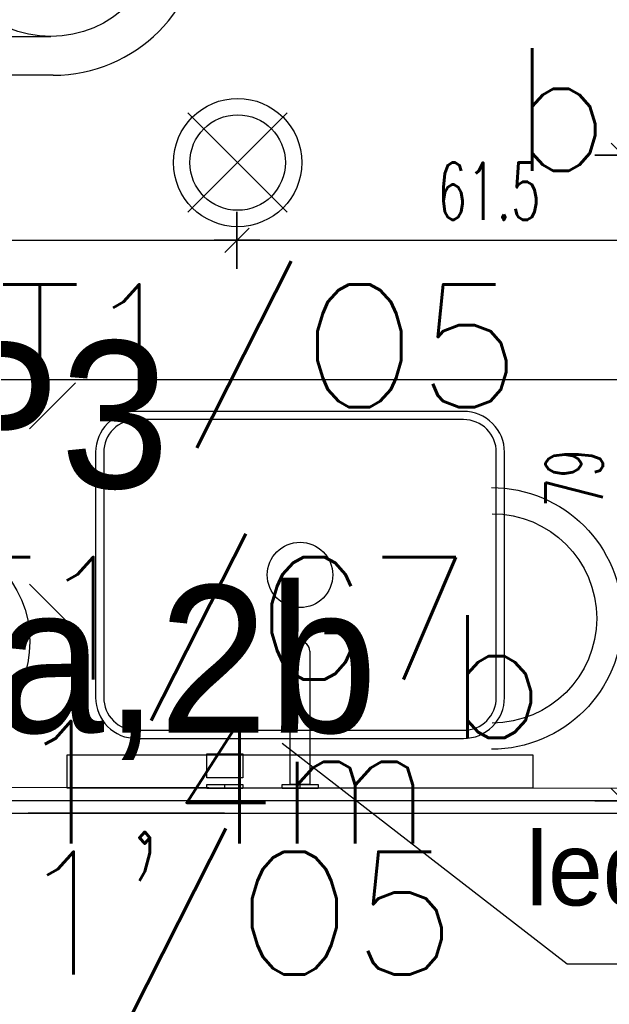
# Model space of a CAD drawing. Header units: centimetres. Extents: x -15121 to 30567, y -60641 to 0.
# Tile 88 of 256: x 4164 to 4236, y -25716 to -25596. Entities that reach past the tile are written whole.
import ezdxf
from ezdxf.enums import TextEntityAlignment as Align

# ---------------------------------------------------------------- set-up
doc = ezdxf.new("R2010")
doc.units = ezdxf.units.CM
doc.header["$LTSCALE"] = 60
for name, color, linetype in [('A-----SZ', 8, 'Continuous'), ('AIKA gniazdka łazienka', 7, 'Continuous'), ('AIKA lampy i wyłaczniki2', 150, 'Continuous'), ('AIKA lampy sanitariaty', 3, 'Continuous'), ('AIKA sanitariaty', 7, 'Continuous'), ('AIKA TYNK', 5, 'Continuous'), ('AIKA widoki wymiarowanie', 7, 'Continuous'), ('AIKA widokowe', 7, 'Continuous'), ('E_Gniazda wtyczkowe - Moc', 6, 'Continuous'), ('E_Gniazda wtyczkowe - Numer obwodu', 1, 'Continuous'), ('E_Gniazda wtyczkowe - Opis', 3, 'Continuous'), ('E_Gniazda wtyczkowe - Symbol', 3, 'Continuous'), ('E_Oświetlenie - Numer obwodu', 1, 'Continuous'), ('E_Oświetlenie - Opis', 4, 'Continuous'), ('widokowe', 7, 'Continuous')]:
    doc.layers.add(name, color=color, linetype=linetype)
doc.styles.add('SIMPLEX', font='simplex', dxfattribs={"width": 0.85})
doc.styles.add('TableTextStyle', font='txt')
doc.styles.add('wymiar', font='txt.shx', dxfattribs={"width": 0.6})
doc.dimstyles.new('Dwudziestka', dxfattribs={"dimtxt": 7, "dimasz": 0.7, "dimexe": 5, "dimexo": 0, "dimgap": 2.5, "dimtad": 1, "dimtoh": 1, "dimdec": 3, "dimrnd": 0.5, "dimdsep": 46, "dimtxsty": 'wymiar', "dimblk": 'znacznik', "dimcen": 0, "dimdle": 5, "dimse1": 1, "dimse2": 1, "dimclrd": 256, "dimclre": 256, "dimclrt": 256, "dimadec": 0, "dimazin": 0, "dimtfac": 0.4, "dimtdec": 3, "dimtix": 1, "dimtofl": 0, "dimtmove": 2, "dimatfit": 3, "dimldrblk": 'znacznik', "dimfxl": 1, "dimtolj": 1, "dimarcsym": 0})

# ---------------------------------------------------------------- blocks, each defined once
blk = doc.blocks.new('toaleta top')
at = {"layer": 'AIKA sanitariaty'}
for p, q in [((-18.25, 39.75), (-18.25, 3)), ((18.25, 39.75), (18.25, 3)), ((-13.5, 31.08), (-13.5, 39.45)), ((13.5, 31.08), (13.5, 39.45)), ((-2.22, 34.39), (2.22, 34.39)), ((-3.85, 26.52), (-3.22, 33.48)), ((3.85, 26.52), (3.22, 33.48)), ((-8, 15.44), (-8, 13.44)), ((8, 15.44), (8, 13.44)), ((-7, 14.44), (-9, 14.44)), ((7, 14.44), (9, 14.44)), ((-18.25, 3), (18.25, 3)), ((25, -0.5), (-25, -0.5)), ((-25, -0.5), (-25, -15.5)), ((25, -15.5), (25, -0.5)), ((-25, -15.5), (25, -15.5))]:
    blk.add_line(p, q, dxfattribs=at)
for centre, radius in [((0, 39.45), 13.5), ((-8, 14.44), 1), ((8, 14.44), 1)]:
    blk.add_circle(centre, radius, dxfattribs=at)
for centre, radius, start, end in [((0, 39.75), 18.25, 0, 180), ((-2.22, 33.39), 1, 90, 174.822), ((2.22, 33.39), 1, 5.178, 90), ((0, 31.08), 13.5, 180, 0)]:
    blk.add_arc(centre, radius, start, end, dxfattribs=at)
blk = doc.blocks.new('SL umywalka 50 top')
at = {"layer": 'AIKA widokowe'}
for points in [[(-20, -39), (20, -39, 0.414214), (25, -34), (25, -4, 0.414214), (20, 1), (-20, 1, 0.414214), (-25, -4), (-25, -34, 0.414214)], [(-20, -38), (20, -38, 0.414214), (24, -34), (24, -4, 0.414214), (20, 0), (-20, 0, 0.414214), (-24, -4), (-24, -34, 0.414214)]]:
    blk.add_lwpolyline(points, format="xyb", close=True, dxfattribs=at)
blk.add_circle((0, -19), 4, dxfattribs=at)
blk = doc.blocks.new('E_Gniazdo Pojedyńcze 1-faz IP 44')
at = {"layer": 'E_Gniazda wtyczkowe - Symbol'}
for p, q in [((-16, 15.96), (16, 15.96)), ((0, -0.04), (0, 15.96))]:
    blk.add_line(p, q, dxfattribs=at)
for centre, radius in [((0, 31.96), 16), ((0, 31.9), 12.8)]:
    blk.add_arc(centre, radius, 180, 0, dxfattribs=at)
at = {"layer": 'E_Gniazda wtyczkowe - Moc', "style": 'SIMPLEX'}
blk.add_attdef('moc', text='', height=15, dxfattribs=at).set_placement((46.25, 24.3), align=Align.CENTER)
at = {"layer": 'E_Gniazda wtyczkowe - Numer obwodu', "style": 'SIMPLEX'}
blk.add_attdef('obwód', text='', height=15, dxfattribs=at).set_placement((-0.01, 45.53), align=Align.CENTER)
at = {"layer": 'E_Gniazda wtyczkowe - Opis', "style": 'SIMPLEX'}
blk.add_attdef('ilość', text='', height=12, dxfattribs=at).set_placement((-0.07, 27.56), align=Align.CENTER)
blk.add_attdef('h. montażu', (4.31, 3.88), '', height=10, dxfattribs=at)
blk = doc.blocks.new('opis lamp')
at = {"layer": 'E_Oświetlenie - Numer obwodu', "style": 'SIMPLEX'}
blk.add_attdef('OBWÓD', text='', height=15, dxfattribs=at).set_placement((-9.46, -1.18), align=Align.CENTER)
at = {"layer": 'E_Oświetlenie - Opis', "style": 'SIMPLEX'}
blk.add_attdef('OPIS1', (55.72, 42.77), '', height=15, dxfattribs=at)
blk = doc.blocks.new('znacznik')
at = {"color": 0}
for points in [[(0, -5), (0, 5)], [(-4, 0), (4, 0)]]:
    blk.add_lwpolyline(points, dxfattribs=at)
at = {"color": 1}
blk.add_lwpolyline([(-2.12, -2.12), (2.12, 2.12)], dxfattribs=at)
blk = doc.blocks.new('*D6789')
at = {"layer": 'AIKA widoki wymiarowanie', "lineweight": -2, "transparency": 16777216}
blk.add_line((4129.97, -25622.61), (4189.45, -25622.61), dxfattribs=at)
at = {"layer": 'Defpoints', "color": 0, "transparency": 16777216}
for p in [(4190.15, -25612.2), (4129.27, -25615.83), (4190.15, -25622.61)]:
    blk.add_point(p, dxfattribs=at)
at = {"layer": 'AIKA widoki wymiarowanie', "lineweight": -2, "transparency": 16777216, "xscale": 0.7, "yscale": 0.7, "zscale": 0.7, "rotation": 180}
blk.add_blockref('znacznik', (4129.27, -25622.61), dxfattribs=at)
at = {"layer": 'AIKA widoki wymiarowanie', "lineweight": -2, "transparency": 16777216, "xscale": 0.7, "yscale": 0.7, "zscale": 0.7}
blk.add_blockref('znacznik', (4190.15, -25622.61), dxfattribs=at)
at = {"layer": 'AIKA widoki wymiarowanie', "transparency": 16777216, "insert": (4159.71, -25616.61), "char_height": 7, "attachment_point": 5, "style": 'wymiar'}
blk.add_mtext('\\A1;61', dxfattribs=at)
blk = doc.blocks.new('*D6790')
at = {"layer": 'AIKA widoki wymiarowanie', "lineweight": -2, "transparency": 16777216}
blk.add_line((4190.85, -25622.61), (4251.08, -25622.61), dxfattribs=at)
at = {"layer": 'Defpoints', "color": 0, "transparency": 16777216}
for p in [(4190.15, -25612.2), (4251.78, -25622.61), (4251.78, -25632.16)]:
    blk.add_point(p, dxfattribs=at)
at = {"layer": 'AIKA widoki wymiarowanie', "lineweight": -2, "transparency": 16777216, "xscale": 0.7, "yscale": 0.7, "zscale": 0.7, "rotation": 180}
blk.add_blockref('znacznik', (4190.15, -25622.61), dxfattribs=at)
at = {"layer": 'AIKA widoki wymiarowanie', "lineweight": -2, "transparency": 16777216, "xscale": 0.7, "yscale": 0.7, "zscale": 0.7}
blk.add_blockref('znacznik', (4251.78, -25622.61), dxfattribs=at)
at = {"layer": 'AIKA widoki wymiarowanie', "transparency": 16777216, "insert": (4220.97, -25616.61), "char_height": 7, "attachment_point": 5, "style": 'wymiar'}
blk.add_mtext('\\A1;61.5', dxfattribs=at)
blk = doc.blocks.new('*D6791')
at = {"layer": 'AIKA widoki wymiarowanie', "lineweight": -2, "transparency": 16777216}
blk.add_line((4237.39, -25533.86), (4237.39, -25611.5), dxfattribs=at)
at = {"layer": 'Defpoints', "color": 0, "transparency": 16777216}
for p in [(4206.81, -25533.16), (4190.15, -25612.2), (4237.39, -25612.2)]:
    blk.add_point(p, dxfattribs=at)
at = {"layer": 'AIKA widoki wymiarowanie', "lineweight": -2, "transparency": 16777216, "xscale": 0.7, "yscale": 0.7, "zscale": 0.7}
for p, rotation in [((4237.39, -25533.16), 90), ((4237.39, -25612.2), 270)]:
    blk.add_blockref('znacznik', p, dxfattribs=dict(at, rotation=rotation))
at = {"layer": 'AIKA widoki wymiarowanie', "transparency": 16777216, "insert": (4231.39, -25572.68), "char_height": 7, "attachment_point": 5, "rotation": 90, "style": 'wymiar'}
blk.add_mtext('\\A1;79', dxfattribs=at)
blk = doc.blocks.new('*D6792')
at = {"layer": 'AIKA widoki wymiarowanie', "lineweight": -2, "transparency": 16777216}
blk.add_line((4237.39, -25612.9), (4237.39, -25690.46), dxfattribs=at)
at = {"layer": 'Defpoints', "color": 0, "transparency": 16777216}
for p in [(4190.15, -25612.2), (4237.39, -25691.16), (4237.39, -25691.16)]:
    blk.add_point(p, dxfattribs=at)
at = {"layer": 'AIKA widoki wymiarowanie', "lineweight": -2, "transparency": 16777216, "xscale": 0.7, "yscale": 0.7, "zscale": 0.7}
for p, rotation in [((4237.39, -25612.2), 90), ((4237.39, -25691.16), 270)]:
    blk.add_blockref('znacznik', p, dxfattribs=dict(at, rotation=rotation))
at = {"layer": 'AIKA widoki wymiarowanie', "transparency": 16777216, "insert": (4231.39, -25651.68), "char_height": 7, "attachment_point": 5, "rotation": 90, "style": 'wymiar'}
blk.add_mtext('\\A1;79', dxfattribs=at)

msp = doc.modelspace()

# ---------------------------------------------------------------- linework, layer by layer
at = {"layer": 'A-----SZ'}
for p, q in [((4126.7787, -25692.6989), (4289.2787, -25692.6649, 324.1381)), ((4188.6205, -25692.6649, 324.1381), (4164.6205, -25692.6649, 324.1381)), ((4167.346, -25692.6649), (4192.346, -25692.6649)), ((4167.346, -25692.6649), (4192.346, -25692.6649))]:
    msp.add_line(p, q, dxfattribs=at)
at = {"layer": 'AIKA lampy i wyłaczniki2'}
for p, q in [((4184.1596, -25607.0252), (4196.3066, -25619.1723)), ((4196.3066, -25607.0252), (4184.1596, -25619.1723))]:
    msp.add_line(p, q, dxfattribs=at)
for centre, radius in [((4190.2331, -25613.0987), 7.8449), ((4190.2331, -25613.0987), 5.8413), ((4151.731, -25671.6649), 13.0972)]:
    msp.add_circle(centre, radius, dxfattribs=at)
at = {"layer": 'AIKA lampy sanitariaty', "color": 4}
msp.add_lwpolyline([(4195.6627, -25684.0954), (4230.5273, -25711.0954), (4405.8909, -25711.0954)], dxfattribs=at)
at = {"layer": 'AIKA lampy sanitariaty'}
msp.add_lwpolyline([(4169.3667, -25689.5754), (4226.3667, -25689.5754), (4226.3667, -25685.5754), (4169.3667, -25685.5754)], close=True, dxfattribs=at)
at = {"layer": 'AIKA TYNK'}
msp.add_line((4251.7787, -25691.1649), (4129.2787, -25691.1649), dxfattribs=at)
at = {"layer": 'AIKA widokowe', "color": 8}
for p, q in [((4250.2787, -25639.6628), (4130.6387, -25639.6628)), ((4164.7788, -25645.6649), (4170.4155, -25640.0281)), ((4164.7788, -25664.6649), (4170.4155, -25670.3016))]:
    msp.add_line(p, q, dxfattribs=at)
at = {"layer": 'AIKA widokowe'}
msp.add_line((4250.2787, -25689.6649), (4130.5753, -25689.5128), dxfattribs=at)
at = {"layer": 'widokowe'}
for p, q in [((4196.6627, -25689.1549), (4196.6627, -25672.8649)), ((4199.0627, -25672.8649), (4199.0627, -25689.1549)), ((4186.4627, -25688.3716), (4186.4627, -25685.3984)), ((4186.4627, -25685.3984), (4190.8627, -25685.3984)), ((4190.8627, -25685.3984), (4190.8627, -25688.3716)), ((4190.8627, -25688.3716), (4186.4627, -25688.3716)), ((4186.4627, -25689.1549), (4190.8627, -25689.1549)), ((4186.4627, -25689.6649), (4186.4627, -25689.1549)), ((4190.8627, -25689.6649), (4186.4627, -25689.6649)), ((4188.6627, -25689.6649), (4188.6627, -25689.1549)), ((4190.8627, -25689.1549), (4190.8627, -25689.6649)), ((4195.6627, -25689.1549), (4200.0627, -25689.1549)), ((4195.6627, -25689.6649), (4195.6627, -25689.1549)), ((4200.0627, -25689.6649), (4195.6627, -25689.6649)), ((4199.0627, -25689.1549), (4196.6627, -25689.1549)), ((4197.8627, -25689.6649), (4197.8627, -25689.1549)), ((4200.0627, -25689.1549), (4200.0627, -25689.6649))]:
    msp.add_line(p, q, dxfattribs=at)
msp.add_arc((4197.8627, -25672.8649), 1.2, 0, 180, dxfattribs=at)

# ---------------------------------------------------------------- block references
at = {"layer": 'AIKA gniazdka łazienka'}
ref = msp.add_blockref('E_Gniazdo Pojedyńcze 1-faz IP 44', (4253.2363, -25668.8495), dxfattribs=dict(at, xscale=-1, rotation=90.0000000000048))
ref.add_attrib('h. montażu', '1,4m', dxfattribs={"layer": 'E_Gniazda wtyczkowe - Opis', "height": 15, "style": 'SIMPLEX'}).set_placement((4214.2291, -25696.3972), align=Align.RIGHT)
ref.add_attrib('obwód', 'T1/G7', dxfattribs={"layer": 'E_Gniazda wtyczkowe - Numer obwodu', "height": 15, "style": 'SIMPLEX'}).set_placement((4218.8614, -25676.3456), align=Align.RIGHT)
at = {"layer": 'AIKA lampy sanitariaty'}
ref = msp.add_blockref('opis lamp', (4170.6866, -25615.0383, 1), dxfattribs=at)
ref.add_attrib('OBWÓD', 'T1/O5', dxfattribs={"layer": 'E_Oświetlenie - Numer obwodu', "height": 15, "style": 'SIMPLEX'}).set_placement((4192.8428, -25643.0063, 1), align=Align.CENTER)
ref.add_attrib('OPIS1', 'b', (4223.6747, -25614.0904, 1), dxfattribs={"layer": 'E_Oświetlenie - Opis', "height": 15, "style": 'SIMPLEX'})
ref = msp.add_blockref('opis lamp', (4162.7927, -25684.4217, 1), dxfattribs=at)
ref.add_attrib('OBWÓD', 'T1/O5', dxfattribs={"layer": 'E_Oświetlenie - Numer obwodu', "height": 15, "style": 'SIMPLEX'}).set_placement((4184.9489, -25712.3896, 1), align=Align.CENTER)
ref.add_attrib('OPIS1', 'b', (4215.7808, -25683.4738, 1), dxfattribs={"layer": 'E_Oświetlenie - Opis', "height": 15, "style": 'SIMPLEX'})
at = {"layer": 'AIKA sanitariaty', "color": 8, "rotation": 270}
msp.add_blockref('toaleta top', (4127.927, -25584.167), dxfattribs=at)
at = {"layer": 'AIKA widokowe', "color": 8}
msp.add_blockref('SL umywalka 50 top', (4197.8627, -25644.5353), dxfattribs=at)

# ---------------------------------------------------------------- texts
at = {"layer": 'AIKA lampy sanitariaty', "style": 'TableTextStyle'}
for s, p in [('TYP3', (4121.7115, -25652.9161)), ('2a,2b', (4147.1099, -25682.8191))]:
    msp.add_text(s, height=18, dxfattribs=at).set_placement(p)
at = {"layer": 'AIKA lampy sanitariaty', "color": 4, "insert": (4225.5122, -25694.9592), "char_height": 9, "width": 197.524619, "attachment_point": 1, "style": 'TableTextStyle'}
msp.add_mtext('led h1=50 cm, h2=150 cm', dxfattribs=at)

# ---------------------------------------------------------------- dimensions: what is measured, and where the dimension line sits
at = {"layer": 'AIKA widoki wymiarowanie'}
for base, p1, p2, picture, middle in [((4237.3871, -25612.1956), (4206.8103, -25533.163), (4190.1539, -25612.1956), '*D6791', (4231.3871, -25572.6793)), ((4237.3871, -25691.1649), (4190.1539, -25612.1956), (4237.3871, -25691.1649), '*D6792', (4231.3871, -25651.6803))]:
    dim = msp.add_linear_dim(base=base, p1=p1, p2=p2, angle=90, dimstyle='Dwudziestka', dxfattribs=at)
    dim.commit()
    dim.dimension.update_dxf_attribs({"geometry": picture, "text_midpoint": middle})
for base, p1, p2, picture, middle in [((4190.1539, -25622.6052), (4129.274, -25615.8283), (4190.1539, -25612.1956), '*D6789', (4159.7139, -25616.6052)), ((4251.7787, -25622.6052), (4190.1539, -25612.1956), (4251.7787, -25632.163), '*D6790', (4220.9663, -25616.6052))]:
    dim = msp.add_linear_dim(base=base, p1=p1, p2=p2, dimstyle='Dwudziestka', dxfattribs=at)
    dim.commit()
    dim.dimension.update_dxf_attribs({"geometry": picture, "text_midpoint": middle})

doc.saveas('drawing.dxf')
